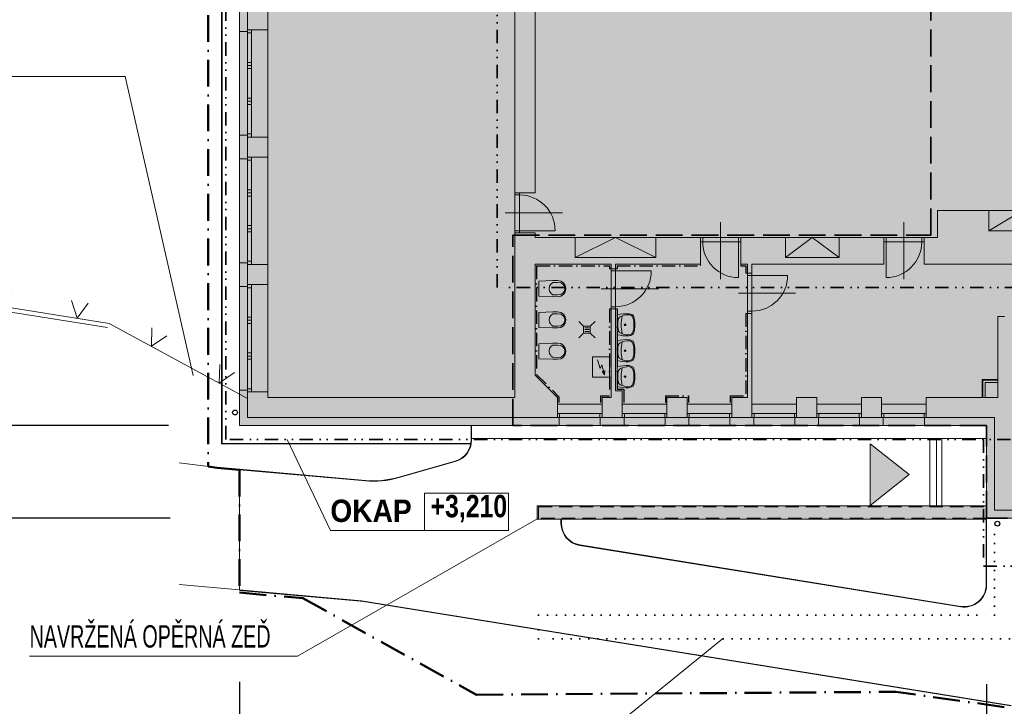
# Model space of a CAD drawing. Header units: millimetres. Extents: x -211955 to 157391, y -241491 to 94551.
# Tile 8 of 18: x -23035 to -1012, y -64056 to -48697. Entities that reach past the tile are written whole.
import ezdxf

# ---------------------------------------------------------------- set-up
doc = ezdxf.new("R2010")
doc.units = ezdxf.units.MM
doc.header["$PDMODE"] = 65
for name, pattern in [('Carkovana 2x_1', [800, 600, -200]), ('Cerchovana 2 tecky 0.5x_1', [780, 300, -160, 0, -160, 0, -160]), ('Cerchovana_1', [1000, 600, -200, 0, -200]), ('Cerchovana_2', [500, 300, -100, 0, -100]), ('JIS_02_1.2', [460, 300, -160]), ('JIS_08_37', [200, 0, -200])]:
    doc.linetypes.add(name, pattern=pattern)
for name, color, linetype, lineweight in [('XR$1$SITUACE - PODKLAD_1', 7, 'Continuous', 25), ('XR$2$FILING_1', 7, 'Continuous', 25), ('XR$4$PODKLAD - ZPEVNĚNÉ PLOCHY_1', 7, 'Continuous', 25), ('XR$5$SITUACE STAVBA_1', 7, 'Continuous', 25), ('XR$6$KATASTR_1', 7, 'Continuous', 25)]:
    doc.layers.add(name, color=color, linetype=linetype, lineweight=lineweight)
doc.styles.add('ARIALNARROW', font='ARIALN.TTF')
doc.dimstyles.new('DIMSTYLE_3', dxfattribs={"dimtxt": 400, "dimasz": 600, "dimexe": 0, "dimexo": 0, "dimgap": 200, "dimtad": 2, "dimdec": 1, "dimlfac": 0.001, "dimrnd": 0.05, "dimzin": 4, "dimdsep": 46, "dimtxsty": 'ARIALNARROW', "dimblk1": 'ALL_ML_STRICH', "dimblk2": 'ALL_ML_STRICH', "dimsah": 1, "dimcen": 0, "dimclrd": 6, "dimclre": 6, "dimclrt": 6, "dimadec": 0, "dimazin": 0, "dimtfac": 1, "dimtdec": 0, "dimtix": 1, "dimtmove": 2, "dimatfit": 3, "dimfxl": 0, "dimtzin": 0, "dimlwd": 0, "dimlwe": 13, "dimarcsym": 0})
doc.dimstyles.new('DIMSTYLE_5', dxfattribs={"dimtxt": 400, "dimasz": 600, "dimexe": 0, "dimexo": 0, "dimgap": 200, "dimtad": 2, "dimlfac": 0.001, "dimrnd": 0.05, "dimzin": 4, "dimdsep": 46, "dimtxsty": 'ARIALNARROW', "dimblk1": 'ALL_ML_STRICH', "dimblk2": 'ALL_ML_STRICH', "dimsah": 1, "dimcen": 0, "dimclrd": 6, "dimclre": 6, "dimclrt": 6, "dimadec": 0, "dimazin": 0, "dimtfac": 1, "dimtdec": 0, "dimtix": 1, "dimtmove": 2, "dimatfit": 3, "dimfxl": 0, "dimtzin": 0, "dimlwd": 0, "dimlwe": 13, "dimarcsym": 0})

# ---------------------------------------------------------------- blocks, each defined once
blk = doc.blocks.new('VZOROVÁ ČÁRA_0')
at = {"layer": 'XR$1$SITUACE - PODKLAD_1', "color": 7, "linetype": 'Continuous', "lineweight": 13}
for p, q in [((-17939, -57173), (-21035, -55489)), ((-20089, -56003), (-20076, -55587)), ((-20089, -56003), (-19747, -55766)), ((-18571, -56829), (-18558, -56412)), ((-18571, -56829), (-18229, -56591))]:
    blk.add_line(p, q, dxfattribs=at)
blk = doc.blocks.new('VZOROVÁ ČÁRA_1')
at = {"layer": 'XR$1$SITUACE - PODKLAD_1', "color": 7, "linetype": 'Continuous', "lineweight": 13}
for p, q in [((-39379, -52561), (-39505, -52164)), ((-39379, -52561), (-39136, -52223)), ((-35255, -53219), (-39823, -52490)), ((-37673, -52833), (-37799, -52436)), ((-37673, -52833), (-37429, -52495)), ((-35966, -53106), (-36093, -52709)), ((-35966, -53106), (-35723, -52768)), ((-33976, -53423), (-34102, -53026)), ((-28145, -54354), (-35255, -53219)), ((-33976, -53423), (-33732, -53085)), ((-32269, -53696), (-32395, -53299)), ((-32269, -53696), (-32026, -53358)), ((-30563, -53968), (-30689, -53571)), ((-30563, -53968), (-30319, -53630)), ((-28856, -54240), (-28983, -53844)), ((-28856, -54240), (-28613, -53903)), ((-26866, -54558), (-26992, -54161)), ((-26866, -54558), (-26622, -54220)), ((-25159, -54831), (-25285, -54434)), ((-25159, -54831), (-24916, -54493)), ((-23453, -55103), (-23579, -54706)), ((-23453, -55103), (-23209, -54765)), ((-21746, -55375), (-21873, -54979)), ((-21746, -55375), (-21503, -55038))]:
    blk.add_line(p, q, dxfattribs=at)
blk.add_lwpolyline([(-21035, -55489), (-21035, -55489), (-28145, -54354)], dxfattribs=at)
blk = doc.blocks.new('ALL_ML_STRICH')
at = {"color": 0, "linetype": 'ByBlock', "lineweight": -2}
for p, q in [((0, -0.5), (0, 0.5)), ((-1, 0), (0.5, 0)), ((-0.3, -0.3), (0.3, 0.3))]:
    blk.add_line(p, q, dxfattribs=at)
blk = doc.blocks.new('*D24')
at = {"layer": 'DEFPOINTS', "color": 6, "linetype": 'Continuous', "lineweight": 13}
for p in [(-18118, -57777), (-28441, -59847), (-1408, -59847)]:
    blk.add_point(p, dxfattribs=at)
at = {"layer": 'XR$1$SITUACE - PODKLAD_1', "color": 6, "linetype": 'Continuous', "lineweight": -2}
for p, q in [((-19704, -57777), (-28441, -57777)), ((-28441, -59847), (-28441, -57777)), ((-19672, -59847), (-28441, -59847))]:
    blk.add_line(p, q, dxfattribs=at)
at = {"layer": 'XR$1$SITUACE - PODKLAD_1', "color": 6, "linetype": 'Continuous', "lineweight": 13, "xscale": 600, "yscale": 600, "zscale": 600}
for p, rotation in [((-28441, -57777), 90), ((-28441, -59847), 270)]:
    blk.add_blockref('ALL_ML_STRICH', p, dxfattribs=dict(at, rotation=rotation))
at = {"layer": 'XR$1$SITUACE - PODKLAD_1', "color": 6, "linetype": 'Continuous', "lineweight": 13, "insert": (-28841, -58741), "char_height": 400, "width": 1298.29, "attachment_point": 5, "rotation": 90, "style": 'ARIALNARROW'}
blk.add_mtext('\\W0.81;\\A1;{2.05}', dxfattribs=at)
blk = doc.blocks.new('*D25')
at = {"layer": 'DEFPOINTS', "color": 6, "linetype": 'Continuous', "lineweight": 13}
for p in [(-18118, -45292), (-28441, -57777), (-18118, -57777)]:
    blk.add_point(p, dxfattribs=at)
at = {"layer": 'XR$1$SITUACE - PODKLAD_1', "color": 6, "linetype": 'Continuous', "lineweight": -2}
for p, q in [((-19778, -45292), (-28441, -45292)), ((-28441, -57777), (-28441, -45292)), ((-19704, -57777), (-28441, -57777))]:
    blk.add_line(p, q, dxfattribs=at)
at = {"layer": 'XR$1$SITUACE - PODKLAD_1', "color": 6, "linetype": 'Continuous', "lineweight": 13, "xscale": 600, "yscale": 600, "zscale": 600}
for p, rotation in [((-28441, -45292), 90), ((-28441, -57777), 270)]:
    blk.add_blockref('ALL_ML_STRICH', p, dxfattribs=dict(at, rotation=rotation))
at = {"layer": 'XR$1$SITUACE - PODKLAD_1', "color": 6, "linetype": 'Continuous', "lineweight": 13, "insert": (-28841, -51464), "char_height": 400, "width": 1298.29, "attachment_point": 5, "rotation": 90, "style": 'ARIALNARROW'}
blk.add_mtext('\\W0.81;\\A1;{12.5}', dxfattribs=at)
blk = doc.blocks.new('*D27')
at = {"layer": 'DEFPOINTS', "color": 6, "linetype": 'Continuous', "lineweight": 13}
for p in [(-18118, -57777), (-1408, -59847), (-18118, -71449)]:
    blk.add_point(p, dxfattribs=at)
at = {"layer": 'XR$1$SITUACE - PODKLAD_1', "color": 6, "linetype": 'Continuous', "lineweight": -2}
for p, q in [((-18118, -63506), (-18118, -71449)), ((-1408, -63558), (-1408, -71449)), ((-18118, -71449), (-1408, -71449))]:
    blk.add_line(p, q, dxfattribs=at)
at = {"layer": 'XR$1$SITUACE - PODKLAD_1', "color": 6, "linetype": 'Continuous', "lineweight": 13, "xscale": 600, "yscale": 600, "zscale": 600, "rotation": 180}
blk.add_blockref('ALL_ML_STRICH', (-18118, -71449), dxfattribs=at)
at = {"layer": 'XR$1$SITUACE - PODKLAD_1', "color": 6, "linetype": 'Continuous', "lineweight": 13, "xscale": 600, "yscale": 600, "zscale": 600}
blk.add_blockref('ALL_ML_STRICH', (-1408, -71449), dxfattribs=at)
at = {"layer": 'XR$1$SITUACE - PODKLAD_1', "color": 6, "linetype": 'Continuous', "lineweight": 13, "insert": (-9692, -71049), "char_height": 400, "width": 1298.29, "attachment_point": 5, "style": 'ARIALNARROW'}
blk.add_mtext('\\W0.81;\\A1;{16.7}', dxfattribs=at)
blk = doc.blocks.new('*D28')
at = {"layer": 'DEFPOINTS', "color": 6, "linetype": 'Continuous', "lineweight": 13}
for p in [(-1408, -59847), (7057, -59847), (-1408, -71449)]:
    blk.add_point(p, dxfattribs=at)
at = {"layer": 'XR$1$SITUACE - PODKLAD_1', "color": 6, "linetype": 'Continuous', "lineweight": -2}
for p, q in [((-1408, -63558), (-1408, -71449)), ((7057, -63456), (7057, -71449)), ((-1408, -71449), (7057, -71449))]:
    blk.add_line(p, q, dxfattribs=at)
at = {"layer": 'XR$1$SITUACE - PODKLAD_1', "color": 6, "linetype": 'Continuous', "lineweight": 13, "xscale": 600, "yscale": 600, "zscale": 600, "rotation": 180}
blk.add_blockref('ALL_ML_STRICH', (-1408, -71449), dxfattribs=at)
at = {"layer": 'XR$1$SITUACE - PODKLAD_1', "color": 6, "linetype": 'Continuous', "lineweight": 13, "xscale": 600, "yscale": 600, "zscale": 600}
blk.add_blockref('ALL_ML_STRICH', (7057, -71449), dxfattribs=at)
at = {"layer": 'XR$1$SITUACE - PODKLAD_1', "color": 6, "linetype": 'Continuous', "lineweight": 13, "insert": (2895, -71049), "char_height": 400, "width": 1298.29, "attachment_point": 5, "style": 'ARIALNARROW'}
blk.add_mtext('\\W0.81;\\A1;{8.45}', dxfattribs=at)
blk = doc.blocks.new('KOMPLEXNÍ OBJEKT_42')
at = {"layer": 'XR$5$SITUACE STAVBA_1', "color": 251, "linetype": 'Continuous', "lineweight": 13}
for p, q in [((-2758, -57597), (-2798, -57597)), ((-2798, -57597), (-2798, -57777))]:
    blk.add_line(p, q, dxfattribs=at)
blk = doc.blocks.new('KOMPLEXNÍ OBJEKT_43')
at = {"layer": 'XR$5$SITUACE STAVBA_1', "color": 251, "linetype": 'Continuous', "lineweight": 13}
for p, q in [((-3758, -57597), (-3718, -57597)), ((-3718, -57597), (-3718, -57777))]:
    blk.add_line(p, q, dxfattribs=at)
blk = doc.blocks.new('KOMPLEXNÍ OBJEKT_44')
at = {"layer": 'XR$5$SITUACE STAVBA_1', "color": 251, "linetype": 'Continuous', "lineweight": 13}
for p, q in [((-4208, -57597), (-4248, -57597)), ((-4248, -57597), (-4248, -57777))]:
    blk.add_line(p, q, dxfattribs=at)
blk = doc.blocks.new('KOMPLEXNÍ OBJEKT_45')
at = {"layer": 'XR$5$SITUACE STAVBA_1', "color": 251, "linetype": 'Continuous', "lineweight": 13}
for p, q in [((-5208, -57597), (-5168, -57597)), ((-5168, -57597), (-5168, -57777))]:
    blk.add_line(p, q, dxfattribs=at)
blk = doc.blocks.new('KOMPLEXNÍ OBJEKT_46')
at = {"layer": 'XR$5$SITUACE STAVBA_1', "color": 251, "linetype": 'Continuous', "lineweight": 13}
for p, q in [((-5658, -57597), (-5698, -57597)), ((-5698, -57597), (-5698, -57777))]:
    blk.add_line(p, q, dxfattribs=at)
blk = doc.blocks.new('KOMPLEXNÍ OBJEKT_47')
at = {"layer": 'XR$5$SITUACE STAVBA_1', "color": 251, "linetype": 'Continuous', "lineweight": 13}
for p, q in [((-6658, -57597), (-6618, -57597)), ((-6618, -57597), (-6618, -57777))]:
    blk.add_line(p, q, dxfattribs=at)
blk = doc.blocks.new('KOMPLEXNÍ OBJEKT_48')
at = {"layer": 'XR$5$SITUACE STAVBA_1', "color": 251, "linetype": 'Continuous', "lineweight": 13}
for p, q in [((-7108, -57597), (-7148, -57597)), ((-7148, -57597), (-7148, -57777))]:
    blk.add_line(p, q, dxfattribs=at)
blk = doc.blocks.new('KOMPLEXNÍ OBJEKT_49')
at = {"layer": 'XR$5$SITUACE STAVBA_1', "color": 251, "linetype": 'Continuous', "lineweight": 13}
for p, q in [((-8108, -57597), (-8068, -57597)), ((-8068, -57597), (-8068, -57777))]:
    blk.add_line(p, q, dxfattribs=at)
blk = doc.blocks.new('KOMPLEXNÍ OBJEKT_50')
at = {"layer": 'XR$5$SITUACE STAVBA_1', "color": 251, "linetype": 'Continuous', "lineweight": 13}
for p, q in [((-8558, -57597), (-8598, -57597)), ((-8598, -57597), (-8598, -57777))]:
    blk.add_line(p, q, dxfattribs=at)
blk = doc.blocks.new('KOMPLEXNÍ OBJEKT_51')
at = {"layer": 'XR$5$SITUACE STAVBA_1', "color": 251, "linetype": 'Continuous', "lineweight": 13}
for p, q in [((-9558, -57597), (-9518, -57597)), ((-9518, -57597), (-9518, -57777))]:
    blk.add_line(p, q, dxfattribs=at)
blk = doc.blocks.new('KOMPLEXNÍ OBJEKT_52')
at = {"layer": 'XR$5$SITUACE STAVBA_1', "color": 251, "linetype": 'Continuous', "lineweight": 13}
for p, q in [((-10008, -57597), (-10048, -57597)), ((-10048, -57597), (-10048, -57777))]:
    blk.add_line(p, q, dxfattribs=at)
blk = doc.blocks.new('KOMPLEXNÍ OBJEKT_53')
at = {"layer": 'XR$5$SITUACE STAVBA_1', "color": 251, "linetype": 'Continuous', "lineweight": 13}
for p, q in [((-11008, -57597), (-10968, -57597)), ((-10968, -57597), (-10968, -57777))]:
    blk.add_line(p, q, dxfattribs=at)
blk = doc.blocks.new('KOMPLEXNÍ OBJEKT_56')
at = {"layer": 'XR$5$SITUACE STAVBA_1', "color": 251, "linetype": 'Continuous', "lineweight": 13}
for p, q in [((-17938, -48962), (-18118, -48962)), ((-17938, -48922), (-17938, -48962))]:
    blk.add_line(p, q, dxfattribs=at)
blk = doc.blocks.new('KOMPLEXNÍ OBJEKT_57')
at = {"layer": 'XR$5$SITUACE STAVBA_1', "color": 251, "linetype": 'Continuous', "lineweight": 13}
for p, q in [((-17938, -51282), (-18118, -51282)), ((-17938, -51322), (-17938, -51282))]:
    blk.add_line(p, q, dxfattribs=at)
blk = doc.blocks.new('KOMPLEXNÍ OBJEKT_58')
at = {"layer": 'XR$5$SITUACE STAVBA_1', "color": 251, "linetype": 'Continuous', "lineweight": 13}
for p, q in [((-17938, -51812), (-18118, -51812)), ((-17938, -51772), (-17938, -51812))]:
    blk.add_line(p, q, dxfattribs=at)
blk = doc.blocks.new('KOMPLEXNÍ OBJEKT_59')
at = {"layer": 'XR$5$SITUACE STAVBA_1', "color": 251, "linetype": 'Continuous', "lineweight": 13}
for p, q in [((-17938, -54132), (-18118, -54132)), ((-17938, -54172), (-17938, -54132))]:
    blk.add_line(p, q, dxfattribs=at)
blk = doc.blocks.new('KOMPLEXNÍ OBJEKT_60')
at = {"layer": 'XR$5$SITUACE STAVBA_1', "color": 251, "linetype": 'Continuous', "lineweight": 13}
for p, q in [((-17938, -54662), (-18118, -54662)), ((-17938, -54622), (-17938, -54662))]:
    blk.add_line(p, q, dxfattribs=at)
blk = doc.blocks.new('KOMPLEXNÍ OBJEKT_61')
at = {"layer": 'XR$5$SITUACE STAVBA_1', "color": 251, "linetype": 'Continuous', "lineweight": 13}
for p, q in [((-17938, -56982), (-18118, -56982)), ((-17938, -57022), (-17938, -56982))]:
    blk.add_line(p, q, dxfattribs=at)

msp = doc.modelspace()

# ---------------------------------------------------------------- hatches: boundary and pattern name
at = {"layer": 'XR$1$SITUACE - PODKLAD_1', "linetype": 'Continuous', "lineweight": 25}
msp.add_hatch(color=3, dxfattribs=at).paths.add_polyline_path([(-4014.847, -58185.404), (-4014.847, -59561.027), (-3142.14, -58873.215)])
at = {"layer": 'XR$2$FILING_1', "linetype": 'Continuous', "lineweight": 25}
msp.add_hatch(color=21, dxfattribs=at).paths.add_polyline_path([(23787.151, -57776.677), (23787.151, -45291.677), (16997.151, -45291.677), (16997.151, -46976.677), (-11327.849, -46976.677), (-11327.849, -45291.677), (-18117.849, -45291.677), (-18117.849, -57776.677), (-1407.849, -57776.677), (-1407.849, -59846.677), (7057.151, -59846.677), (7057.151, -57776.677)])
at = {"layer": 'XR$2$FILING_1', "linetype": 'Continuous', "lineweight": 13}
msp.add_hatch(color=171, dxfattribs=at).paths.add_polyline_path([(-11457.124, -59571.677), (-11457.124, -59871.677), (-1407.849, -59871.677), (-1407.849, -59571.677)])

# ---------------------------------------------------------------- linework, layer by layer
at = {"layer": 'XR$1$SITUACE - PODKLAD_1', "color": 30, "linetype": 'Cerchovana 2 tecky 0.5x_1', "lineweight": 35}
for p, q in [((-18426.051, -58084.878), (-18426.051, -44988.475)), ((-12357.849, -54686.677), (-12357.849, -46673.475)), ((18027.151, -54686.677), (-12357.849, -54686.677)), ((24095.352, -58084.878), (-18426.051, -58084.878)), ((-1477.849, -58084.878), (-1477.849, -60921.677)), ((-1477.849, -60921.677), (7127.151, -60921.677))]:
    msp.add_line(p, q, dxfattribs=at)
at = {"layer": 'XR$1$SITUACE - PODKLAD_1', "color": 4, "linetype": 'Carkovana 2x_1', "lineweight": 35}
for p, q in [((-2652.849, -53516.677), (-2652.849, -46976.677)), ((-12007.849, -53516.677), (-2652.849, -53516.677)), ((-12007.849, -57776.677), (-12007.849, -53516.677)), ((-1407.849, -57776.677), (-12007.849, -57776.677)), ((-1407.849, -59846.677), (-1407.849, -57776.677)), ((7057.151, -59846.677), (-1407.849, -59846.677))]:
    msp.add_line(p, q, dxfattribs=at)
at = {"layer": 'XR$1$SITUACE - PODKLAD_1', "color": 7, "linetype": 'Continuous', "lineweight": 13}
for p, q in [((-17048.526, -58084.878), (-16086.364, -60122.733)), ((-4014.847, -58185.404), (-4014.847, -59561.027)), ((-3142.14, -58873.215), (-4014.847, -58185.404)), ((-4014.847, -59561.027), (-3142.14, -58873.215)), ((-16086.364, -60122.733), (-12099.697, -60122.733))]:
    msp.add_line(p, q, dxfattribs=at)
msp.add_lwpolyline([(-13979.697, -60122.733), (-12099.698, -60122.733), (-12099.698, -59289.4), (-13979.697, -59289.4), (-13979.697, -60122.733)], dxfattribs=at)
at = {"layer": 'XR$2$FILING_1', "color": 7, "linetype": 'Continuous', "lineweight": 13}
for p, q in [((-16823.945, -62931.687), (-11427.849, -59846.677)), ((-11178.379, -65681.639), (-7314.667, -62546.677)), ((-22813.945, -62931.687), (-16823.945, -62931.687))]:
    msp.add_line(p, q, dxfattribs=at)
at = {"layer": 'XR$4$PODKLAD - ZPEVNĚNÉ PLOCHY_1', "color": 204, "linetype": 'Cerchovana_1', "lineweight": 50}
for p, q in [((-18817.849, -44591.677), (-18817.849, -58692.884)), ((-18817.849, -58692.884), (-18617.849, -58719.446)), ((-18617.849, -58719.446), (-18117.849, -58763.717)), ((-18117.849, -58763.717), (-18118.747, -61513.423)), ((-18118.747, -61513.423), (-16698.379, -61639.185)), ((-16698.379, -61639.185), (-12820.021, -63796.504)), ((-12820.021, -63796.504), (-3439.773, -63731.91)), ((-1015.438, -64071.782), (-3439.773, -63731.91))]:
    msp.add_line(p, q, dxfattribs=at)
at = {"layer": 'XR$4$PODKLAD - ZPEVNĚNÉ PLOCHY_1', "color": 250, "linetype": 'Continuous', "lineweight": 13}
for p, q in [((-18517.849, -58186.677), (-18517.849, -44891.677)), ((-18507.849, -58176.677), (-18507.849, -44901.677)), ((-18117.849, -57776.677), (-18117.849, -45291.677)), ((-18507.849, -58186.677), (-18507.849, -54482.074)), ((-1407.849, -57776.677), (-18117.849, -57776.677)), ((-12937.849, -58096.583), (-12937.849, -57776.677)), ((-12927.849, -58099.937), (-12927.849, -57776.677)), ((-1407.849, -59846.677), (-1407.849, -57776.677)), ((-12927.849, -58099.937), (-12935.893, -58186.677)), ((-12935.893, -58186.677), (-12927.849, -58099.937)), ((-12927.849, -58067.738), (-1407.849, -58067.738)), ((-2677.849, -58067.738), (-2677.849, -59571.677)), ((-2527.849, -59571.677), (-2527.849, -58067.738)), ((-2527.849, -58067.738), (-2407.849, -58067.738)), ((-2407.849, -58067.738), (-2407.849, -59571.677)), ((-18517.849, -58186.677), (-12935.893, -58186.677)), ((-18507.849, -58176.677), (-12927.849, -58176.677)), ((-12927.849, -58176.677), (-18507.849, -58176.677)), ((-14578.776, -58935.453), (-13297.457, -58572.281)), ((-18117.849, -61453.268), (-18117.849, -58763.717)), ((-15298.708, -59013.327), (-18117.599, -58763.739)), ((-18116.717, -58753.778), (-15298.736, -59003.286)), ((-13291.502, -58580.988), (-14576.928, -58945.323)), ((-11457.124, -59571.677), (-1407.849, -59571.677)), ((-11457.124, -59871.677), (-11457.124, -59571.677)), ((-2407.849, -59571.677), (-2527.849, -59571.677)), ((-1407.849, -59571.677), (-1407.849, -59871.677)), ((-1407.849, -59871.677), (-11457.124, -59871.677)), ((-10927.849, -59871.677), (-10927.849, -59962.248)), ((-10917.849, -59871.677), (-10917.849, -59962.248)), ((-1417.849, -59871.677), (-1417.849, -61335.707)), ((-1407.849, -59846.677), (2022.151, -59846.677)), ((-1407.849, -59871.677), (-1407.849, -61335.707)), ((-10507.424, -60455.875), (-1987.424, -61829.334)), ((-10505.832, -60446.003), (-1985.832, -61819.462)), ((-15249.207, -61717.301), (-18118.731, -61463.229)), ((-15387.368, -61695.029), (-18117.849, -61453.268)), ((-15388.959, -61704.901), (-863.281, -64046.5)), ((-15387.368, -61695.029), (-861.69, -64036.627))]:
    msp.add_line(p, q, dxfattribs=at)
at = {"layer": 'XR$4$PODKLAD - ZPEVNĚNÉ PLOCHY_1', "color": 7, "linetype": 'Continuous', "lineweight": 13}
for p, q in [((-34245.437, -49964.428), (-20672.104, -49964.428)), ((-20672.104, -49964.428), (-19151.259, -56652.754))]:
    msp.add_line(p, q, dxfattribs=at)
at = {"layer": 'XR$4$PODKLAD - ZPEVNĚNÉ PLOCHY_1', "color": 8, "linetype": 'Continuous', "lineweight": 13}
for p, q in [((-18811.925, -58693.408), (-19468.316, -58612.767)), ((-18117.849, -58763.717), (-18817.849, -58692.884)), ((-18117.849, -61453.268), (-19468.316, -61333.696))]:
    msp.add_line(p, q, dxfattribs=at)
at = {"layer": 'XR$4$PODKLAD - ZPEVNĚNÉ PLOCHY_1', "color": 250, "linetype": 'JIS_02_1.2', "lineweight": 13}
for p, q in [((-11427.849, -59846.677), (-11427.849, -59596.677)), ((-11427.849, -59596.677), (-1407.849, -59596.677)), ((-1407.849, -59846.677), (-11427.849, -59846.677))]:
    msp.add_line(p, q, dxfattribs=at)
at = {"layer": 'XR$4$PODKLAD - ZPEVNĚNÉ PLOCHY_1', "color": 2, "linetype": 'JIS_08_37', "lineweight": 35}
for p, q in [((-1227.849, -62016.677), (-1227.849, -59846.677)), ((-11427.849, -62546.677), (-11427.849, -62016.677)), ((-11427.849, -62016.677), (-1227.849, -62016.677)), ((-697.849, -62546.677), (-11427.849, -62546.677))]:
    msp.add_line(p, q, dxfattribs=at)
at = {"layer": 'XR$4$PODKLAD - ZPEVNĚNÉ PLOCHY_1', "color": 250, "linetype": 'Continuous', "lineweight": 13}
for centre, radius, start, end in [((-13427.849, -58099.937), 490, 285.8246186, 0), ((-13427.849, -58099.937), 500, 285.8246186, 0), ((-15122.315, -57021.121), 2000, 264.9401516, 285.8246186), ((-15122.315, -57021.121), 1990, 264.9401516, 285.8246186), ((-10427.849, -59962.248), 500, 180, 260.8424687), ((-10427.849, -59962.248), 490, 180, 260.8424687), ((-1907.849, -61335.707), 500, 260.8424687, 0), ((-1907.849, -61335.707), 490, 260.8424687, 0)]:
    msp.add_arc(centre, radius, start, end, dxfattribs=at)
at = {"layer": 'XR$5$SITUACE STAVBA_1', "color": 251, "linetype": 'Continuous', "lineweight": 18}
for p, q in [((-11957.849, -45921.677), (-11957.849, -52566.677)), ((-11507.849, -47606.677), (-11507.849, -52566.677)), ((-17937.849, -48471.677), (-17937.849, -48921.677)), ((-17487.849, -48471.677), (-17487.849, -48921.677)), ((-17487.849, -48921.677), (-17937.849, -48921.677)), ((-17937.849, -51321.677), (-17937.849, -51771.677)), ((-17487.849, -51321.677), (-17937.849, -51321.677)), ((-17487.849, -51321.677), (-17487.849, -51771.677)), ((-17487.849, -51771.677), (-17937.849, -51771.677)), ((-11507.849, -52566.677), (-11957.849, -52566.677)), ((-2507.849, -53416.677), (-2507.849, -52966.677)), ((-2507.849, -53566.677), (-2507.849, -52966.677)), ((-1357.849, -52966.677), (-2507.849, -52966.677)), ((-1357.849, -53416.677), (-1357.849, -52966.677)), ((-1357.849, -53416.677), (-1357.849, -52966.677)), ((-11957.849, -53466.677), (-11957.849, -57146.677)), ((-11507.849, -53466.677), (-11957.849, -53466.677)), ((-11507.849, -53466.677), (-11507.849, -53566.677)), ((-1357.849, -53416.677), (142.151, -53416.677)), ((-11507.849, -53566.677), (-10607.849, -53566.677)), ((-10607.849, -54016.677), (-10607.849, -53566.677)), ((-8807.849, -53566.677), (-7807.849, -53566.677)), ((-8807.849, -54016.677), (-8807.849, -53566.677)), ((-7807.849, -54166.677), (-7807.849, -53566.677)), ((-6907.849, -53566.677), (-5907.849, -53566.677)), ((-6907.849, -54166.677), (-6907.849, -53566.677)), ((-5907.849, -54016.677), (-5907.849, -53566.677)), ((-4707.849, -53566.677), (-3707.849, -53566.677)), ((-4707.849, -54016.677), (-4707.849, -53566.677)), ((-3707.849, -54166.677), (-3707.849, -53566.677)), ((-2807.849, -53566.677), (-2507.849, -53566.677)), ((-2807.849, -54166.677), (-2807.849, -53566.677)), ((-17937.849, -54171.677), (-17937.849, -54621.677)), ((-17487.849, -54171.677), (-17937.849, -54171.677)), ((-17487.849, -54171.677), (-17487.849, -54621.677)), ((-11507.849, -54166.677), (-11507.849, -56646.677)), ((-11507.849, -54166.677), (-9807.849, -54166.677)), ((-10607.849, -54016.677), (-8807.849, -54016.677)), ((-9807.849, -54166.677), (-9807.849, -54266.677)), ((-9707.849, -54166.677), (-7807.849, -54166.677)), ((-9707.849, -54166.677), (-9707.849, -54266.677)), ((-6907.849, -54166.677), (-6757.849, -54166.677)), ((-6757.849, -54166.677), (-6757.849, -54366.677)), ((-6657.849, -54166.677), (-3707.849, -54166.677)), ((-6657.849, -54166.677), (-6657.849, -54366.677)), ((-5907.849, -54016.677), (-4707.849, -54016.677)), ((-2807.849, -54166.677), (292.151, -54166.677)), ((-9807.849, -54266.677), (-9707.849, -54266.677)), ((-6757.849, -54366.677), (-6657.849, -54366.677)), ((-17487.849, -54621.677), (-17937.849, -54621.677)), ((-9807.849, -55166.677), (-9807.849, -57146.677)), ((-9807.849, -55166.677), (-9707.849, -55166.677)), ((-9707.849, -55166.677), (-9707.849, -56996.677)), ((-6757.849, -55266.677), (-6757.849, -57146.677)), ((-6757.849, -55266.677), (-6657.849, -55266.677)), ((-6657.849, -55266.677), (-6657.849, -57596.677)), ((-1157.849, -55336.677), (-1157.849, -57146.677)), ((-1157.849, -55336.677), (-1007.849, -55336.677)), ((-11507.849, -56646.677), (-11007.849, -57146.677)), ((-17937.849, -57021.677), (-17937.849, -57596.677)), ((-17487.849, -57021.677), (-17937.849, -57021.677)), ((-17487.849, -57021.677), (-17487.849, -57146.677)), ((-9707.849, -56996.677), (-9557.849, -56996.677)), ((-9557.849, -56996.677), (-9557.849, -57146.677)), ((-17487.849, -57146.677), (-11957.849, -57146.677)), ((-11007.849, -57146.677), (-11007.849, -57596.677)), ((-10007.849, -57146.677), (-9807.849, -57146.677)), ((-10007.849, -57146.677), (-10007.849, -57596.677)), ((-9557.849, -57146.677), (-9557.849, -57596.677)), ((-8557.849, -57146.677), (-8107.849, -57146.677)), ((-8557.849, -57146.677), (-8557.849, -57596.677)), ((-8107.849, -57146.677), (-8107.849, -57596.677)), ((-7107.849, -57146.677), (-6757.849, -57146.677)), ((-7107.849, -57146.677), (-7107.849, -57596.677)), ((-5657.849, -57146.677), (-5207.849, -57146.677)), ((-5657.849, -57146.677), (-5657.849, -57596.677)), ((-5207.849, -57146.677), (-5207.849, -57596.677)), ((-4207.849, -57146.677), (-3757.849, -57146.677)), ((-4207.849, -57146.677), (-4207.849, -57596.677)), ((-3757.849, -57146.677), (-3757.849, -57596.677)), ((-2757.849, -57146.677), (-1157.849, -57146.677)), ((-2757.849, -57146.677), (-2757.849, -57596.677)), ((-17937.849, -57596.677), (-11007.849, -57596.677)), ((-10007.849, -57596.677), (-9557.849, -57596.677)), ((-8557.849, -57596.677), (-8107.849, -57596.677)), ((-7107.849, -57596.677), (-6657.849, -57596.677)), ((-5657.849, -57596.677), (-5207.849, -57596.677)), ((-4207.849, -57596.677), (-3757.849, -57596.677)), ((-2757.849, -57596.677), (-1227.849, -57596.677)), ((-1227.849, -59666.677), (-1227.849, -57596.677)), ((-1227.849, -59666.677), (1962.151, -59666.677))]:
    msp.add_line(p, q, dxfattribs=at)
at = {"layer": 'XR$5$SITUACE STAVBA_1', "color": 251, "linetype": 'Continuous', "lineweight": 13}
for p, q in [((-18117.849, -48961.677), (-18117.849, -48431.677)), ((-18117.849, -48961.677), (-18117.849, -51281.677)), ((-17937.849, -48921.677), (-17937.849, -51321.677)), ((-17847.849, -48991.677), (-17937.849, -48991.677)), ((-17847.849, -48921.677), (-17847.849, -51321.677)), ((-17487.849, -48921.677), (-17487.849, -51321.677)), ((-17847.849, -49651.677), (-17937.849, -49651.677)), ((-17847.849, -49721.677), (-17937.849, -49721.677)), ((-17847.849, -49791.677), (-17937.849, -49791.677)), ((-17847.849, -50451.677), (-17937.849, -50451.677)), ((-17847.849, -50521.677), (-17937.849, -50521.677)), ((-17847.849, -50591.677), (-17937.849, -50591.677)), ((-18117.849, -51811.677), (-18117.849, -51281.677)), ((-17847.849, -51251.677), (-17937.849, -51251.677)), ((-18117.849, -51811.677), (-18117.849, -54131.677)), ((-17937.849, -51771.677), (-17937.849, -54171.677)), ((-17847.849, -51841.677), (-17937.849, -51841.677)), ((-17847.849, -51771.677), (-17847.849, -54171.677)), ((-17487.849, -51771.677), (-17487.849, -54171.677)), ((-17847.849, -52501.677), (-17937.849, -52501.677)), ((-17847.849, -52571.677), (-17937.849, -52571.677)), ((-11957.849, -52566.677), (-11957.849, -53466.677)), ((-11857.849, -52616.677), (-11957.849, -52616.677)), ((-11857.849, -52566.677), (-11857.849, -53466.677)), ((-17847.849, -52641.677), (-17937.849, -52641.677)), ((-10895.086, -53016.677), (-12176.048, -53016.677)), ((142.151, -52966.677), (-1357.849, -52966.677)), ((-607.849, -52966.677), (-1357.849, -53416.677)), ((-7357.849, -53223.212), (-7357.849, -54504.173)), ((-3257.849, -53223.212), (-3257.849, -54504.173)), ((-17847.849, -53301.677), (-17937.849, -53301.677)), ((-17847.849, -53371.677), (-17937.849, -53371.677)), ((-17847.849, -53441.677), (-17937.849, -53441.677)), ((-11857.849, -53416.677), (-11957.849, -53416.677)), ((-11857.849, -53416.677), (-11057.849, -53416.677)), ((-8807.849, -53566.677), (-10607.849, -53566.677)), ((-9707.849, -53566.677), (-10607.849, -54016.677)), ((-8807.849, -54016.677), (-9707.849, -53566.677)), ((-6907.849, -53566.677), (-7807.849, -53566.677)), ((-6907.849, -53666.677), (-7807.849, -53666.677)), ((-7757.849, -53666.677), (-7757.849, -53566.677)), ((-6957.849, -53666.677), (-6957.849, -53566.677)), ((-6957.849, -53666.677), (-6957.849, -54466.677)), ((-4707.849, -53566.677), (-5907.849, -53566.677)), ((-5307.849, -53566.677), (-5907.849, -54016.677)), ((-4707.849, -54016.677), (-5307.849, -53566.677)), ((-2807.849, -53566.677), (-3707.849, -53566.677)), ((-2807.849, -53666.677), (-3707.849, -53666.677)), ((-3657.849, -53666.677), (-3657.849, -53566.677)), ((-3657.849, -53666.677), (-3657.849, -54466.677)), ((-2857.849, -53666.677), (-2857.849, -53566.677)), ((-18117.849, -54661.677), (-18117.849, -54131.677)), ((-17847.849, -54101.677), (-17937.849, -54101.677)), ((-7807.849, -54201.677), (-7807.849, -54166.677)), ((-6907.849, -54166.677), (-6907.849, -54201.677)), ((-9807.849, -54266.677), (-9842.849, -54266.677)), ((-9807.849, -55166.677), (-9807.849, -54266.677)), ((-9807.849, -54316.677), (-9707.849, -54316.677)), ((-9707.849, -55166.677), (-9707.849, -54266.677)), ((-9707.849, -54266.677), (-9672.849, -54266.677)), ((-9707.849, -54316.677), (-8907.849, -54316.677)), ((-6757.849, -54366.677), (-6792.849, -54366.677)), ((-6757.849, -55266.677), (-6757.849, -54366.677)), ((-6657.849, -55266.677), (-6657.849, -54366.677)), ((-11108.955, -54534.215), (-11420.986, -54546.488)), ((-11420.986, -54546.488), (-11420.986, -54879.44)), ((-11148.946, -54602.724), (-11180.954, -54654.669)), ((-11108.293, -54576.978), (-11148.946, -54602.724)), ((-11006.302, -54532.964), (-11108.955, -54534.215)), ((-11005.322, -54574.364), (-11108.293, -54576.978)), ((-10934.304, -54543.683), (-11006.302, -54532.964)), ((-10932.377, -54582.617), (-11005.322, -54574.364)), ((-10872.413, -54582.001), (-10934.304, -54543.683)), ((-10884.721, -54612.122), (-10932.377, -54582.617)), ((-10852.618, -54658.068), (-10884.721, -54612.122)), ((-10830.721, -54641.671), (-10872.413, -54582.001)), ((-6757.849, -54416.677), (-6657.849, -54416.677)), ((-6657.849, -54416.677), (-5857.849, -54416.677)), ((-18117.849, -54661.677), (-18117.849, -56981.677)), ((-17937.849, -54621.677), (-17937.849, -57021.677)), ((-17847.849, -54691.677), (-17937.849, -54691.677)), ((-17847.849, -54621.677), (-17847.849, -57021.677)), ((-17487.849, -54621.677), (-17487.849, -57021.677)), ((-11180.954, -54654.669), (-11190.614, -54712.964)), ((-11190.614, -54712.964), (-11180.954, -54771.259)), ((-11180.954, -54771.259), (-11164.122, -54795.532)), ((-11164.122, -54795.532), (-11148.946, -54823.204)), ((-11148.946, -54823.204), (-11108.293, -54848.95)), ((-10932.377, -54843.311), (-10884.721, -54813.806)), ((-10884.721, -54813.806), (-10852.618, -54767.86)), ((-10872.413, -54843.927), (-10830.721, -54784.257)), ((-10841.302, -54712.964), (-10852.618, -54658.068)), ((-10852.618, -54767.86), (-10841.302, -54712.964)), ((-10816.025, -54712.964), (-10830.721, -54641.671)), ((-10830.721, -54784.257), (-10816.025, -54712.964)), ((-8748.709, -54716.677), (-10029.67, -54716.677)), ((-5679.192, -54816.677), (-6960.153, -54816.677)), ((-11420.986, -54879.44), (-11108.955, -54891.713)), ((-11108.955, -54891.713), (-11006.302, -54892.964)), ((-11108.293, -54848.95), (-11005.322, -54851.564)), ((-11006.302, -54892.964), (-10934.304, -54882.245)), ((-11005.322, -54851.564), (-10932.377, -54843.311)), ((-10934.304, -54882.245), (-10872.413, -54843.927)), ((-11108.955, -55234.215), (-11420.986, -55246.488)), ((-11420.986, -55246.488), (-11420.986, -55579.44)), ((-11108.293, -55276.978), (-11148.946, -55302.724)), ((-11006.302, -55232.964), (-11108.955, -55234.215)), ((-11005.322, -55274.364), (-11108.293, -55276.978)), ((-10934.304, -55243.683), (-11006.302, -55232.964)), ((-10932.377, -55282.617), (-11005.322, -55274.364)), ((-10872.413, -55282.001), (-10934.304, -55243.683)), ((-9807.849, -55166.677), (-9842.849, -55166.677)), ((-9807.849, -55116.677), (-9707.849, -55116.677)), ((-9707.849, -55166.677), (-9672.849, -55166.677)), ((-6757.849, -55266.677), (-6792.849, -55266.677)), ((-6757.849, -55216.677), (-6657.849, -55216.677)), ((-17847.849, -55351.677), (-17937.849, -55351.677)), ((-17847.849, -55421.677), (-17937.849, -55421.677)), ((-17847.849, -55491.677), (-17937.849, -55491.677)), ((-11180.954, -55354.669), (-11190.614, -55412.964)), ((-11190.614, -55412.964), (-11180.954, -55471.259)), ((-11148.946, -55302.724), (-11180.954, -55354.669)), ((-11180.954, -55471.259), (-11164.122, -55495.532)), ((-11164.122, -55495.532), (-11148.946, -55523.204)), ((-10884.721, -55312.122), (-10932.377, -55282.617)), ((-10852.618, -55358.068), (-10884.721, -55312.122)), ((-10884.721, -55513.806), (-10852.618, -55467.86)), ((-10830.721, -55341.671), (-10872.413, -55282.001)), ((-10872.413, -55543.927), (-10830.721, -55484.257)), ((-10841.302, -55412.964), (-10852.618, -55358.068)), ((-10852.618, -55467.86), (-10841.302, -55412.964)), ((-10816.025, -55412.964), (-10830.721, -55341.671)), ((-10830.721, -55484.257), (-10816.025, -55412.964)), ((-10422.605, -55555.135), (-10529.85, -55447.89)), ((-10272.605, -55555.135), (-10165.36, -55447.89)), ((-9672.849, -55742.666), (-9672.849, -55300.903)), ((-9605.661, -55343.07), (-9603.724, -55342.018)), ((-9405.075, -55297.756), (-9370.455, -55307.98)), ((-11420.986, -55579.44), (-11108.955, -55591.713)), ((-11148.946, -55523.204), (-11108.293, -55548.95)), ((-11108.955, -55591.713), (-11006.302, -55592.964)), ((-11108.293, -55548.95), (-11005.322, -55551.564)), ((-11006.302, -55592.964), (-10934.304, -55582.245)), ((-11005.322, -55551.564), (-10932.377, -55543.311)), ((-10934.304, -55582.245), (-10872.413, -55543.927)), ((-10932.377, -55543.311), (-10884.721, -55513.806)), ((-10529.85, -55812.38), (-10422.605, -55705.135)), ((-10299.605, -55590.135), (-10395.605, -55590.135)), ((-10299.605, -55630.135), (-10395.605, -55630.135)), ((-10299.605, -55670.135), (-10395.605, -55670.135)), ((-10165.36, -55812.38), (-10272.605, -55705.135)), ((-11108.955, -55934.215), (-11420.986, -55946.488)), ((-11006.302, -55932.964), (-11108.955, -55934.215)), ((-10934.304, -55943.683), (-11006.302, -55932.964)), ((-9672.849, -56322.666), (-9672.849, -55880.903)), ((-9605.661, -55923.07), (-9603.724, -55922.018)), ((-9405.075, -55877.756), (-9370.455, -55887.98)), ((-17847.849, -56151.677), (-17937.849, -56151.677)), ((-11420.986, -55946.488), (-11420.986, -56279.44)), ((-11180.954, -56054.669), (-11190.614, -56112.964)), ((-11190.614, -56112.964), (-11180.954, -56171.259)), ((-11148.946, -56002.724), (-11180.954, -56054.669)), ((-11108.293, -55976.978), (-11148.946, -56002.724)), ((-11005.322, -55974.364), (-11108.293, -55976.978)), ((-10932.377, -55982.617), (-11005.322, -55974.364)), ((-10872.413, -55982.001), (-10934.304, -55943.683)), ((-10884.721, -56012.122), (-10932.377, -55982.617)), ((-10852.618, -56058.068), (-10884.721, -56012.122)), ((-10830.721, -56041.671), (-10872.413, -55982.001)), ((-10841.302, -56112.964), (-10852.618, -56058.068)), ((-10852.618, -56167.86), (-10841.302, -56112.964)), ((-10816.025, -56112.964), (-10830.721, -56041.671)), ((-10830.721, -56184.257), (-10816.025, -56112.964)), ((-17847.849, -56221.677), (-17937.849, -56221.677)), ((-17847.849, -56291.677), (-17937.849, -56291.677)), ((-11420.986, -56279.44), (-11108.955, -56291.713)), ((-11180.954, -56171.259), (-11164.122, -56195.532)), ((-11164.122, -56195.532), (-11148.946, -56223.204)), ((-11148.946, -56223.204), (-11108.293, -56248.95)), ((-11108.955, -56291.713), (-11006.302, -56292.964)), ((-11108.293, -56248.95), (-11005.322, -56251.564)), ((-11006.302, -56292.964), (-10934.304, -56282.245)), ((-11005.322, -56251.564), (-10932.377, -56243.311)), ((-10934.304, -56282.245), (-10872.413, -56243.927)), ((-10932.377, -56243.311), (-10884.721, -56213.806)), ((-10884.721, -56213.806), (-10852.618, -56167.86)), ((-10872.413, -56243.927), (-10830.721, -56184.257)), ((-10107.606, -56301.807), (-10048.642, -56495.559)), ((-10048.642, -56495.559), (-10014.618, -56413.628)), ((-10014.618, -56413.628), (-9951.209, -56640.87)), ((-9951.209, -56640.87), (-10007.333, -56560.961)), ((-9951.209, -56640.87), (-9944.567, -56543.447)), ((-9672.849, -56902.666), (-9672.849, -56460.903)), ((-9605.661, -56503.07), (-9603.724, -56502.018)), ((-9405.075, -56457.756), (-9370.455, -56467.98)), ((-1507.849, -56746.677), (-1157.849, -56746.677)), ((-1507.849, -57146.677), (-1507.849, -56746.677)), ((-1492.849, -56761.677), (-1157.849, -56761.677)), ((-1492.849, -57146.677), (-1492.849, -56761.677)), ((-1442.849, -56811.677), (-1157.849, -56811.677)), ((-1442.849, -57146.677), (-1442.849, -56811.677)), ((-18117.849, -57776.677), (-18117.849, -56981.677)), ((-17847.849, -56951.677), (-17937.849, -56951.677)), ((-11007.849, -57296.677), (-10007.849, -57296.677)), ((-9557.849, -57296.677), (-8557.849, -57296.677)), ((-8107.849, -57296.677), (-7107.849, -57296.677)), ((-6657.849, -57296.677), (-5657.849, -57296.677)), ((-5207.849, -57296.677), (-4207.849, -57296.677)), ((-3757.849, -57296.677), (-2757.849, -57296.677)), ((-11007.849, -57506.677), (-10007.849, -57506.677)), ((-11007.849, -57596.677), (-10007.849, -57596.677)), ((-10957.849, -57506.677), (-10957.849, -57596.677)), ((-10057.849, -57506.677), (-10057.849, -57596.677)), ((-9557.849, -57506.677), (-8557.849, -57506.677)), ((-9557.849, -57596.677), (-8557.849, -57596.677)), ((-9507.849, -57506.677), (-9507.849, -57596.677)), ((-8607.849, -57506.677), (-8607.849, -57596.677)), ((-8107.849, -57506.677), (-7107.849, -57506.677)), ((-8107.849, -57596.677), (-7107.849, -57596.677)), ((-8057.849, -57506.677), (-8057.849, -57596.677)), ((-7157.849, -57506.677), (-7157.849, -57596.677)), ((-6657.849, -57506.677), (-5657.849, -57506.677)), ((-6657.849, -57596.677), (-5657.849, -57596.677)), ((-6607.849, -57506.677), (-6607.849, -57596.677)), ((-5707.849, -57506.677), (-5707.849, -57596.677)), ((-5207.849, -57506.677), (-4207.849, -57506.677)), ((-5207.849, -57596.677), (-4207.849, -57596.677)), ((-5157.849, -57506.677), (-5157.849, -57596.677)), ((-4257.849, -57506.677), (-4257.849, -57596.677)), ((-3757.849, -57506.677), (-2757.849, -57506.677)), ((-3757.849, -57596.677), (-2757.849, -57596.677)), ((-3707.849, -57506.677), (-3707.849, -57596.677)), ((-2807.849, -57506.677), (-2807.849, -57596.677)), ((-10967.849, -57776.677), (-18117.849, -57776.677)), ((-10967.849, -57776.677), (-10047.849, -57776.677)), ((-9517.849, -57776.677), (-10047.849, -57776.677)), ((-9517.849, -57776.677), (-8597.849, -57776.677)), ((-8067.849, -57776.677), (-8597.849, -57776.677)), ((-8067.849, -57776.677), (-7147.849, -57776.677)), ((-6617.849, -57776.677), (-7147.849, -57776.677)), ((-6617.849, -57776.677), (-5697.849, -57776.677)), ((-5167.849, -57776.677), (-5697.849, -57776.677)), ((-5167.849, -57776.677), (-4247.849, -57776.677)), ((-3717.849, -57776.677), (-4247.849, -57776.677)), ((-3717.849, -57776.677), (-2797.849, -57776.677)), ((-1407.849, -57776.677), (-2797.849, -57776.677)), ((-1407.849, -59846.677), (-1407.849, -57776.677)), ((2022.151, -59846.677), (-1407.849, -59846.677))]:
    msp.add_line(p, q, dxfattribs=at)
at = {"layer": 'XR$5$SITUACE STAVBA_1', "color": 251, "linetype": 'Cerchovana_2', "lineweight": 25}
for p, q in [((-11472.849, -54201.677), (-11472.849, -56632.179)), ((-11472.849, -54201.677), (-9842.849, -54201.677)), ((-9842.849, -54201.677), (-9842.849, -54266.677)), ((-9672.849, -54201.677), (-7807.849, -54201.677)), ((-9672.849, -54201.677), (-9672.849, -54266.677)), ((-6907.849, -54201.677), (-6792.849, -54201.677)), ((-6792.849, -54201.677), (-6792.849, -54366.677)), ((-9842.849, -55166.677), (-9842.849, -57111.677)), ((-9672.849, -55166.677), (-9672.849, -56961.677)), ((-6792.849, -55266.677), (-6792.849, -57111.677)), ((-11472.849, -56632.179), (-10972.849, -57132.179)), ((-9672.849, -56961.677), (-9522.849, -56961.677)), ((-9522.849, -56961.677), (-9522.849, -57261.677)), ((-10972.849, -57132.179), (-10972.849, -57261.677)), ((-10042.849, -57111.677), (-9842.849, -57111.677)), ((-10042.849, -57111.677), (-10042.849, -57261.677)), ((-8592.849, -57111.677), (-8592.849, -57261.677)), ((-8592.849, -57111.677), (-8072.849, -57111.677)), ((-8072.849, -57111.677), (-8072.849, -57261.677)), ((-7142.849, -57111.677), (-6792.849, -57111.677)), ((-7142.849, -57111.677), (-7142.849, -57261.677))]:
    msp.add_line(p, q, dxfattribs=at)
at = {"layer": 'XR$5$SITUACE STAVBA_1', "color": 251, "linetype": 'Continuous', "lineweight": 13}
for points in [[(-10272.605, -55705.135), (-10422.605, -55705.135), (-10422.605, -55555.135), (-10272.605, -55555.135), (-10272.605, -55705.135)], [(-10219.283, -56696.384), (-9842.849, -56696.384), (-9842.849, -56236.904), (-10219.283, -56236.904), (-10219.283, -56696.384)]]:
    msp.add_lwpolyline(points, close=True, dxfattribs=at)
for centre, radius in [((-9493.828, -55521.784), 18.381), ((-9493.828, -55521.784), 12.501), ((-9493.828, -56101.784), 18.381), ((-9493.828, -56101.784), 12.501), ((-9493.828, -56681.784), 18.381), ((-9493.828, -56681.784), 12.501)]:
    msp.add_circle(centre, radius, dxfattribs=at)
at = {"layer": 'XR$5$SITUACE STAVBA_1', "color": 251, "linetype": 'Continuous', "lineweight": 25}
for centre in [(-18217.849, -57483.271), (-1167.849, -59970.804)]:
    msp.add_circle(centre, 55, dxfattribs=at)
at = {"layer": 'XR$5$SITUACE STAVBA_1', "color": 251, "linetype": 'Continuous', "lineweight": 13}
for centre, radius, start, end in [((-11857.849, -53416.677), 800, 0, 90), ((-6957.849, -53666.677), 800, 180, 270), ((-3657.849, -53666.677), 800, 270, 0), ((-9707.849, -54316.677), 800, 270, 0), ((-6657.849, -54416.677), 800, 270, 0), ((-9456.108, -56151.811), 878.079, 86.4658023, 104.2903568), ((-9461.542, -55552.693), 283.615, 62.3092683, 77.8768137), ((-9075.318, -55523.32), 582.433, 166.015, 192.7816513), ((-9572.715, -55407.224), 72.118, 117.1822107, 160.0059827), ((-9426.429, -55669.822), 372.678, 86.7152515, 118.4070811), ((-8776.697, -55522.281), 806.248, 165.7130126, 194.2869874), ((-9386.341, -55373.593), 67.508, 7.5927142, 76.389462), ((-9340.036, -55336.023), 35.966, 18.3191079, 73.3761413), ((-9831.91, -55521.968), 536.08, 342.9374094, 17.0625906), ((-9885.904, -55521.785), 612.575, 341.2341497, 18.7658503), ((-9571.505, -55635.151), 73.804, 193.3365892, 244.1163779), ((-9367.907, -55217.093), 538.804, 244.0448682, 254.9869304), ((-9373.663, -55676.501), 54.308, 292.9299896, 357.0856861), ((-9449.853, -54855.673), 914.595, 255.8878976, 272.657814), ((-9456.108, -56731.811), 878.079, 86.4658023, 104.2903568), ((-9572.715, -55987.224), 72.118, 117.1822107, 160.0059827), ((-9426.429, -56249.822), 372.678, 86.7152515, 118.4070811), ((-8776.697, -56102.281), 806.248, 165.7130126, 194.2869874), ((-9443.889, -55535.978), 211.322, 252.4876138, 295.6228551), ((-9461.553, -55490.852), 283.641, 280.9977437, 297.6903155), ((-9461.542, -56132.693), 283.615, 62.3092683, 77.8768137), ((-9386.341, -55953.593), 67.508, 7.5927142, 76.389462), ((-9340.057, -55707.524), 35.993, 286.6461983, 341.6576899), ((-9340.036, -55916.023), 35.966, 18.3191079, 73.3761413), ((-9885.904, -56101.785), 612.575, 341.2341497, 18.7658503), ((-9075.318, -56103.32), 582.433, 166.015, 192.7816513), ((-9831.91, -56101.968), 536.08, 342.9374094, 17.0625906), ((-9449.853, -55435.673), 914.595, 255.8878976, 272.657814), ((-9571.505, -56215.151), 73.804, 193.3365892, 244.1163779), ((-9367.907, -55797.093), 538.804, 244.0448682, 254.9869304), ((-9443.889, -56115.978), 211.322, 252.4876138, 295.6228551), ((-9461.553, -56070.852), 283.641, 280.9977437, 297.6903155), ((-9373.663, -56256.501), 54.308, 292.9299896, 357.0856861), ((-9340.057, -56287.524), 35.993, 286.6461983, 341.6576899), ((-9456.108, -57311.811), 878.079, 86.4658023, 104.2903568), ((-9075.318, -56683.32), 582.433, 166.015, 192.7816513), ((-9572.715, -56567.224), 72.118, 117.1822107, 160.0059827), ((-9426.429, -56829.822), 372.678, 86.7152515, 118.4070811), ((-8776.697, -56682.281), 806.248, 165.7130126, 194.2869874), ((-9461.542, -56712.693), 283.615, 62.3092683, 77.8768137), ((-9386.341, -56533.593), 67.508, 7.5927142, 76.389462), ((-9340.036, -56496.023), 35.966, 18.3191079, 73.3761413), ((-9831.91, -56681.968), 536.08, 342.9374094, 17.0625906), ((-9885.904, -56681.785), 612.575, 341.2341497, 18.7658503), ((-9571.505, -56795.151), 73.804, 193.3365892, 244.1163779), ((-9449.853, -56015.673), 914.595, 255.8878976, 272.657814), ((-9367.907, -56377.093), 538.804, 244.0448682, 254.9869304), ((-9443.889, -56695.978), 211.322, 252.4876138, 295.6228551), ((-9461.553, -56650.852), 283.641, 280.9977437, 297.6903155), ((-9373.663, -56836.501), 54.308, 292.9299896, 357.0856861), ((-9340.057, -56867.524), 35.993, 286.6461983, 341.6576899)]:
    msp.add_arc(centre, radius, start, end, dxfattribs=at)
at = {"layer": 'XR$6$KATASTR_1', "color": 126, "linetype": 'Continuous', "lineweight": 13}
msp.add_line((-21068.173, -55584.937), (-39937.017, -52573.006), dxfattribs=at)

# ---------------------------------------------------------------- block references
at = {"layer": 'XR$1$SITUACE - PODKLAD_1', "color": 7, "linetype": 'Continuous', "lineweight": 13}
for name in ['VZOROVÁ ČÁRA_1', 'VZOROVÁ ČÁRA_0']:
    msp.add_blockref(name, (0, 0), dxfattribs=at)
at = {"layer": 'XR$5$SITUACE STAVBA_1', "color": 251, "linetype": 'Continuous', "lineweight": 13}
for name in ['KOMPLEXNÍ OBJEKT_56', 'KOMPLEXNÍ OBJEKT_57', 'KOMPLEXNÍ OBJEKT_58', 'KOMPLEXNÍ OBJEKT_59', 'KOMPLEXNÍ OBJEKT_60', 'KOMPLEXNÍ OBJEKT_61', 'KOMPLEXNÍ OBJEKT_53', 'KOMPLEXNÍ OBJEKT_52', 'KOMPLEXNÍ OBJEKT_51', 'KOMPLEXNÍ OBJEKT_50', 'KOMPLEXNÍ OBJEKT_49', 'KOMPLEXNÍ OBJEKT_48', 'KOMPLEXNÍ OBJEKT_47', 'KOMPLEXNÍ OBJEKT_46', 'KOMPLEXNÍ OBJEKT_45', 'KOMPLEXNÍ OBJEKT_44', 'KOMPLEXNÍ OBJEKT_43', 'KOMPLEXNÍ OBJEKT_42']:
    msp.add_blockref(name, (0, 0), dxfattribs=at)

# ---------------------------------------------------------------- texts
at = {"layer": 'XR$1$SITUACE - PODKLAD_1', "color": 7, "linetype": 'Continuous', "lineweight": 13, "char_height": 500, "attachment_point": 7, "style": 'ARIALNARROW'}
for s, insert, width in [('\\W1.10;\\fArial Narrow|i0|b1|c0|p0;OKAP  ', (-16086.364, -59939.4), 2381.55683), ('\\W0.97;\\fArial Narrow|i0|b1|c0|p0;+3,210', (-13846.364, -59939.4), 1988.4124)]:
    msp.add_mtext(s, dxfattribs=dict(at, insert=insert, width=width))
at = {"layer": 'XR$4$PODKLAD - ZPEVNĚNÉ PLOCHY_1', "color": 7, "linetype": 'Continuous', "lineweight": 25, "char_height": 500, "attachment_point": 7, "style": 'ARIALNARROW'}
for s, insert, width in [('\\W0.77;NAVRŽENÁ OPĚRNÁ ZEĎ', (-22813.945, -62748.353), 5622.29656), ('\\W0.77;BOURANÁ OPĚRNÁ ZEĎ', (-16698.379, -65498.306), 5371.2346)]:
    msp.add_mtext(s, dxfattribs=dict(at, insert=insert, width=width))

# ---------------------------------------------------------------- dimensions: what is measured, and where the dimension line sits
at = {"layer": 'XR$1$SITUACE - PODKLAD_1', "color": 6, "linetype": 'Continuous', "lineweight": 13}
for base, p1, p2, dimstyle, picture, middle in [((-28441.22, -45291.677), (-19703.738, -57776.677), (-19778.211, -45291.677), 'DIMSTYLE_3', '*D25', (-28841.22, -51463.777)), ((-28441.22, -57776.677), (-19671.697, -59846.677), (-19703.738, -57776.677), 'DIMSTYLE_5', '*D24', (-28841.22, -58741.277))]:
    dim = msp.add_linear_dim(base=base, p1=p1, p2=p2, angle=90, dimstyle=dimstyle, override={"dimpost": '<>', "dimclrd": 6, "dimclre": 6, "dimclrt": 6, "dimlwd": 0, "dimlwe": 13}, dxfattribs=at)
    dim.commit()
    dim.dimension.update_dxf_attribs({"geometry": picture, "text_midpoint": middle, "dimtype": 160})
for base, p1, p2, dimstyle, picture, middle in [((-1407.849, -71448.886), (-18117.849, -63505.706), (-1407.849, -63557.953), 'DIMSTYLE_3', '*D27', (-9692.449, -71048.886)), ((7057.150894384, -71448.885873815), (-1407.849105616, -63557.95319701), (7057.150894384, -63455.721651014), 'DIMSTYLE_5', '*D28', (2895.050894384, -71048.885873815))]:
    dim = msp.add_linear_dim(base=base, p1=p1, p2=p2, dimstyle=dimstyle, override={"dimpost": '<>', "dimclrd": 6, "dimclre": 6, "dimclrt": 6, "dimlwd": 0, "dimlwe": 13}, dxfattribs=at)
    dim.commit()
    dim.dimension.update_dxf_attribs({"geometry": picture, "text_midpoint": middle, "dimtype": 160})

doc.saveas('drawing.dxf')
